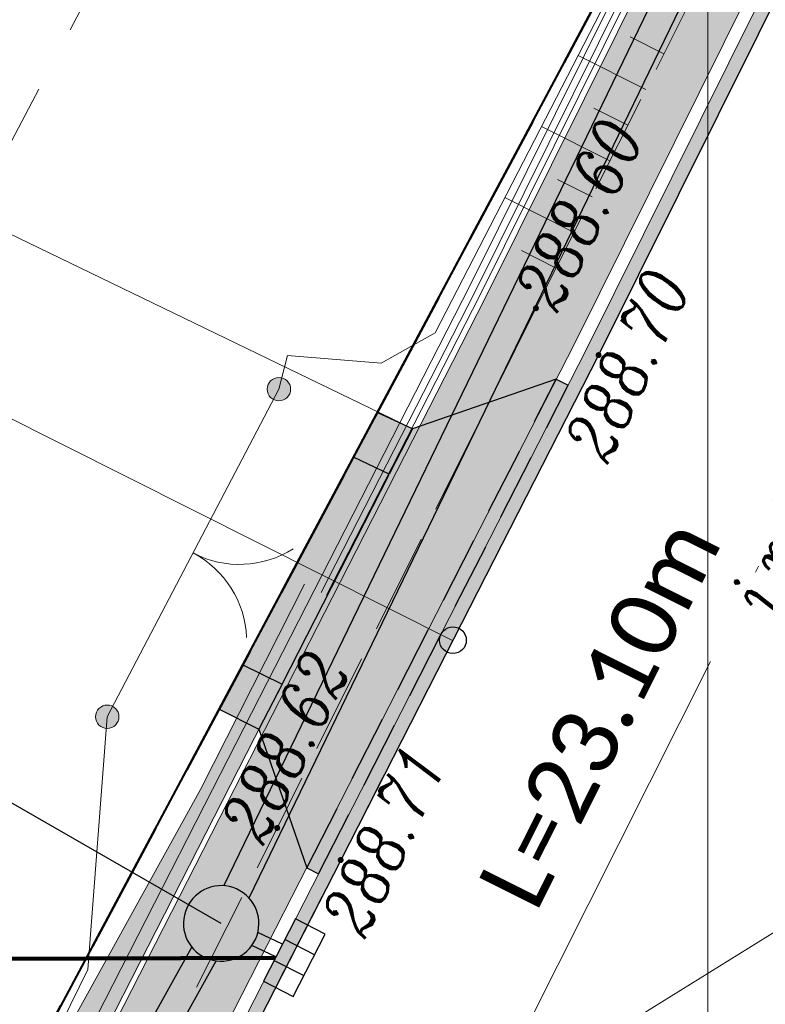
# Model space of a CAD drawing. Header units: metres. Extents: x -1 to 7476305, y 0 to 5497191.
# Tile 74 of 115: x 7475190 to 7475201, y 5496934 to 5496948. Entities that reach past the tile are written whole.
import ezdxf

# ---------------------------------------------------------------- set-up
doc = ezdxf.new("R2010")
doc.units = ezdxf.units.M
for name, pattern in [('420-500', [1.5, 1, -0.5]), ('ACAD_ISO04W100', [30, 24, -3, 0, -3]), ('EGBO02-500', [2.5, 1.5, -1]), ('Krawedz', [0.75, 0.5, -0.25]), ('KTJZ01-500', [2, 1.5, -0.5])]:
    doc.linetypes.add(name, pattern=pattern)
for name, color, linetype, lineweight, true_color in [('BUBZ01_1', 7, 'Continuous', 5, 0x0a0909), ('EGBD03', 7, 'Continuous', 5, 0x0a0909), ('EGBO02', 7, 'Continuous', 5, 0x0a0909), ('KTJZ01', 7, 'Continuous', 5, 0x0a0909), ('KTKR01', 7, 'Continuous', 5, 0x0a0909), ('KTOK05_01', 7, 'Continuous', 5, 0x0a0909), ('RTPW01', 7, 'Continuous', 5, 0x0a0909), ('RTPW02', 7, 'Continuous', 5, 0x0a0909), ('suepnn', 7, 'Continuous', 5, 0x0a0909), ('SZOPO_905', 7, 'Continuous', 5, 0x0a0909), ('Warstwa 1', 7, 'Continuous', 5, 0x0a0909)]:
    doc.layers.add(name, color=color, linetype=linetype, lineweight=lineweight, true_color=true_color)
for name, color, linetype in [('C-DROGI-KORYTARZE', 7, 'Continuous'), ('C-DROGI-PRZEKROJE', 7, 'Continuous'), ('C-DROGI-SYTUACJA', 7, 'Continuous'), ('C-DROGI-SYTUACJA-ETYKIETY', 7, 'Continuous'), ('C-SIECI-RURY', 150, 'Continuous'), ('C-SIECI-STRUKTURY', 150, 'Continuous'), ('C-SIECI-STRUKTURY-ETYKIETY', 154, 'Continuous'), ('D_ naprawakonstrukcji', 7, 'Continuous'), ('D_Granice pasa drogowego', 30, '420-500'), ('D_Grupa punktów', 7, 'Continuous'), ('D_Krawężnik zaniżony', 1, '420-500'), ('D_Linia charakterystyczna', 10, 'Continuous'), ('D_Pobocze zjazdu', 32, 'Continuous'), ('D_Zjazdy', 5, 'Continuous'), ('D_Zjazdy za chodnikiem kruszywo', 41, 'Continuous')]:
    doc.layers.add(name, color=color, linetype=linetype)
doc.layers.add('S-1_proj_obnizenia', color=7, linetype='Krawedz', lineweight=30)
doc.layers.add('S-1_proj_obrzeze', color=11, linetype='Continuous', lineweight=30)
doc.styles.add('! rom po 1.8mm', font='calibri.ttf', dxfattribs={"height": 0.9})
doc.styles.add('KAMIL', font='calibri.ttf', dxfattribs={"height": 0.75})
doc.styles.add('Style-ITALIC_1250', font='ITALIC_1250.shx')
doc.linetypes.add('KTOK05_01-500', pattern='A,3.75,[13,dgnlstyle-rozp_2015.shx,S=0.002778,R=0,X=0,Y=0],3.75', length=7.5)
doc.linetypes.add('OGRODZENIE1', pattern='A,6.35,-2.54,[133,ltypeshp.shx,S=2.54,R=0,X=-2.54,Y=0],-2.54,25.4', length=36.83)
doc.dimstyles.new('! 500', dxfattribs={"dimscale": 5, "dimtxt": 0.9, "dimasz": 0.18, "dimexe": 0.08, "dimexo": 0.04, "dimgap": 0.07, "dimtad": 1, "dimzin": 1, "dimtxsty": '! rom po 1.8mm', "dimcen": 0.09, "dimclrd": 256, "dimclre": 256, "dimclrt": 256, "dimazin": 1, "dimtfac": 1, "dimtix": 1, "dimtmove": 1, "dimatfit": 1, "dimfxl": 0.2, "dimlwd": -1, "dimlwe": -1, "dimarcsym": 0})

# ---------------------------------------------------------------- blocks, each defined once
blk = doc.blocks.new('A$C3d0535fb')
at = {"lineweight": 30}
h = blk.add_hatch(color=1, dxfattribs=at)
h.dxf.hatch_style = 1
h.paths.add_polyline_path([(7475195.888, 5496939.273), (7475197.733, 5496942.882), (7475195.579, 5496942.14), (7475195.231, 5496941.458), (7475193.627, 5496938.317), (7475193.282, 5496937.643), (7475193.996, 5496935.566)])
at = {"lineweight": 30, "true_color": 0xffffff, "transparency": 33554687}
h = blk.add_hatch(color=7, dxfattribs=at)
h.dxf.hatch_style = 1
h.paths.add_polyline_path([(7475195.888, 5496939.273), (7475193.996, 5496935.566), (7475194.174, 5496935.475), (7475196.067, 5496939.182), (7475197.911, 5496942.791), (7475197.733, 5496942.882)])
at = {"layer": 'D_Pobocze zjazdu', "lineweight": 30, "transparency": 33554687}
h = blk.add_hatch(color=256, dxfattribs=at)
h.dxf.hatch_style = 1
h.paths.add_polyline_path([(7475195.231, 5496941.458), (7475195.579, 5496942.14), (7475195.053, 5496942.381), (7475194.698, 5496941.715)])
h.paths.add_polyline_path([(7475192.684, 5496937.941), (7475193.283, 5496937.645), (7475193.627, 5496938.317), (7475193.039, 5496938.607)])
at = {"layer": 'D_Zjazdy za chodnikiem kruszywo', "lineweight": 30, "transparency": 33554687}
h = blk.add_hatch(color=256, dxfattribs=at)
h.dxf.hatch_style = 1
h.paths.add_polyline_path([(7475195.231, 5496941.458), (7475194.698, 5496941.715), (7475193.039, 5496938.607), (7475193.627, 5496938.317)])
at = {"color": 7, "lineweight": 30, "true_color": 0xffffff, "elevation": 288.826, "flags": 128}
for points in [[(7475197.733, 5496942.882), (7475197.911, 5496942.791)], [(7475193.996, 5496935.566), (7475194.174, 5496935.475)]]:
    blk.add_lwpolyline(points, dxfattribs=at)
at = {"layer": 'D_Krawężnik zaniżony', "lineweight": 30, "elevation": 578.396, "flags": 128}
for points in [[(7475193.996, 5496935.566), (7475195.888, 5496939.273), (7475197.733, 5496942.882)], [(7475194.174, 5496935.475), (7475196.067, 5496939.182), (7475197.911, 5496942.791)]]:
    blk.add_lwpolyline(points, dxfattribs=at)
at = {"layer": 'D_Pobocze zjazdu', "lineweight": 30, "flags": 128}
for points, elevation in [([(7475194.698, 5496941.715), (7475195.053, 5496942.381)], 288.826), ([(7475195.579, 5496942.14), (7475195.053, 5496942.381)], 288.826), ([(7475195.579, 5496942.14), (7475195.231, 5496941.457)], 288.688), ([(7475193.039, 5496938.607), (7475192.684, 5496937.941), (7475193.282, 5496937.642)], 288.826)]:
    blk.add_lwpolyline(points, dxfattribs=dict(at, elevation=elevation))
at = {"layer": 'D_Zjazdy', "color": 18, "lineweight": 30, "true_color": 0x000000, "flags": 128}
for points, elevation in [([(7475197.733, 5496942.882), (7475195.579, 5496942.14), (7475195.231, 5496941.458), (7475194.698, 5496941.715), (7475193.039, 5496938.607), (7475193.627, 5496938.317), (7475193.282, 5496937.643), (7475193.996, 5496935.566)], 288.826), ([(7475193.627, 5496938.317), (7475195.23, 5496941.456)], 577.68)]:
    blk.add_lwpolyline(points, dxfattribs=dict(at, elevation=elevation))
blk = doc.blocks.new('905')
at = {"layer": 'SZOPO_905', "color": 18, "linetype": 'Continuous', "lineweight": 13, "true_color": 0x0a0909}
for centre, start, end in [((-1.5, 0), 0, 60), ((1.5, 0), 120, 180)]:
    blk.add_arc(centre, 1.5, start, end, dxfattribs=at)
blk = doc.blocks.new('RTPW02')
at = {"layer": 'RTPW02', "linetype": 'Continuous', "lineweight": 13, "true_color": 0x0a0909}
h = blk.add_hatch(color=18, dxfattribs=at)
edge = h.paths.add_edge_path()
edge.add_arc((0, 0), 0.045, 0, 360)
blk = doc.blocks.new('MDCP_klauzula')
at = {"layer": 'KTOK05_01', "linetype": 'Continuous', "lineweight": 18}
h = blk.add_hatch(color=252, dxfattribs=at)
edge = h.paths.add_edge_path()
edge.add_arc((7475193.58, 5496942.731), 0.175, 0, 360)
h = blk.add_hatch(color=252, dxfattribs=at)
edge = h.paths.add_edge_path()
edge.add_arc((7475191.01, 5496937.828), 0.175, 0, 360)
at = {"layer": 'BUBZ01_1', "color": 252, "linetype": 'Continuous', "lineweight": 18}
for p, q in [((7475198.838, 5496948.004), (7475199.343, 5496947.749)), ((7475198.059, 5496947.726), (7475199.074, 5496947.215)), ((7475198.295, 5496946.938), (7475198.806, 5496946.681)), ((7475197.511, 5496946.663), (7475198.537, 5496946.147)), ((7475197.752, 5496945.872), (7475198.268, 5496945.613)), ((7475196.963, 5496945.6), (7475197.999, 5496945.078)), ((7475197.21, 5496944.806), (7475197.73, 5496944.544))]:
    blk.add_line(p, q, dxfattribs=at)
at = {"layer": 'EGBD03', "color": 96, "linetype": 'Continuous', "lineweight": 30, "flags": 128}
blk.add_lwpolyline([(7475200.594, 5496952.761), (7475180.812, 5496915.697), (7475155.698, 5496935.024)], dxfattribs=at)
at = {"layer": 'EGBO02', "color": 252, "linetype": 'EGBO02-500', "lineweight": 18, "flags": 128}
blk.add_lwpolyline([(7475297.538, 5497103.825), (7475279.855, 5497088.323), (7475266.998, 5497076.027), (7475254.649, 5497064.001), (7475244.334, 5497052.497), (7475235.016, 5497036.119), (7475229.48, 5497025.04), (7475224.511, 5497014.388), (7475213.924, 5496993.12), (7475205.301, 5496976.039), (7475191.153, 5496949.431), (7475170.683, 5496910.712), (7475164.472, 5496899.278), (7475155.778, 5496887.844), (7475138.024, 5496865.445)], dxfattribs=at)
at = {"layer": 'KTJZ01', "color": 252, "linetype": 'KTJZ01-500', "lineweight": 18, "flags": 128}
for points in [[(7474940.948, 5496678.227), (7474942.744, 5496679.768), (7474947.468, 5496684.472), (7474951.738, 5496688.783), (7474958.027, 5496695.193), (7474962.097, 5496699.235), (7474965.673, 5496702.794), (7474969.754, 5496707.034), (7474981.843, 5496719.552), (7474986.871, 5496724.456), (7474990.284, 5496728.016), (7474993.046, 5496730.57), (7474995.803, 5496733.399), (7474999.755, 5496737.308), (7475005.043, 5496742.399), (7475009.082, 5496746.263), (7475016.386, 5496752.922), (7475018.661, 5496754.834), (7475020.089, 5496756.127), (7475022.831, 5496758.571), (7475025.815, 5496761.182), (7475031.927, 5496766.616), (7475037.923, 5496771.877), (7475045.276, 5496778.075), (7475048.776, 5496780.871), (7475053.275, 5496784.409), (7475057.865, 5496787.982), (7475065.68, 5496793.821), (7475071.675, 5496798.251), (7475080.197, 5496804.617), (7475085.951, 5496808.863), (7475092.068, 5496813.415), (7475094.463, 5496815.318), (7475099.029, 5496818.877), (7475104.515, 5496823.229), (7475105.014, 5496823.868), (7475110.261, 5496828.106), (7475116.671, 5496833.487), (7475121.299, 5496837.758), (7475127.388, 5496843.57), (7475133.626, 5496849.85), (7475138.23, 5496854.845), (7475143.855, 5496861.074), (7475148.205, 5496866.026), (7475154.747, 5496873.863), (7475160.368, 5496880.935), (7475164.02, 5496885.897), (7475167.465, 5496890.774), (7475169.395, 5496893.556), (7475177.645, 5496905.781), (7475183.716, 5496915.79), (7475187.356, 5496922.37), (7475191.312, 5496929.431), (7475194.505, 5496935.684), (7475198.366, 5496943.242), (7475201.584, 5496949.716), (7475204.91, 5496956.567), (7475209.898, 5496967.043), (7475214.268, 5496976.102), (7475219.085, 5496986.161), (7475221.068, 5496990.37), (7475223.563, 5496995.716), (7475227.167, 5497003.081), (7475229.52, 5497008.043), (7475233.202, 5497015.17), (7475236.644, 5497022.005), (7475242.538, 5497033.041), (7475245.538, 5497037.898), (7475247.914, 5497042.007), (7475248.707, 5497043.191), (7475252.159, 5497048.588), (7475253.518, 5497050.557), (7475256.496, 5497054.779), (7475262.407, 5497062.145), (7475264.477, 5497064.71), (7475272.511, 5497072.714), (7475276.959, 5497077.087), (7475283.019, 5497082.422), (7475288.616, 5497087.275), (7475294.096, 5497092.097)], [(7475197.428, 5496943.943), (7475200.788, 5496950.621)], [(7475182.973, 5496916.117), (7475186.694, 5496923.016), (7475190.501, 5496930.142), (7475193.555, 5496936.163), (7475197.428, 5496943.943)]]:
    blk.add_lwpolyline(points, dxfattribs=at)
at = {"layer": 'KTOK05_01', "color": 252, "linetype": 'Continuous', "lineweight": 18}
blk.add_line((7475191.01, 5496937.828), (7475193.58, 5496942.731), dxfattribs=at)
at = {"layer": 'KTOK05_01', "color": 252, "linetype": 'KTOK05_01-500', "lineweight": 18, "flags": 128}
for points in [[(7475199.797, 5496951.098), (7475195.918, 5496943.573), (7475195.113, 5496943.123), (7475193.711, 5496943.238), (7475193.58, 5496942.731)], [(7475191.01, 5496937.828), (7475190.718, 5496934.046), (7475189.288, 5496931.138), (7475185.455, 5496923.684), (7475181.826, 5496917.657), (7475179.231, 5496916.438), (7475172.396, 5496907.422)]]:
    blk.add_lwpolyline(points, dxfattribs=at)
at = {"layer": 'KTOK05_01', "color": 252, "linetype": 'Continuous', "lineweight": 18}
for centre in [(7475193.58, 5496942.731), (7475191.01, 5496937.828)]:
    blk.add_circle(centre, 0.175, dxfattribs=at)
at = {"layer": 'suepnn', "color": 1, "linetype": 'Continuous', "lineweight": 13, "true_color": 0xfa0000}
blk.add_line((7475214.092, 5496942.731), (7475175.258, 5496918.637), dxfattribs=at)
at = {"layer": 'Warstwa 1', "color": 252, "linetype": 'Continuous', "lineweight": 18, "flags": 128}
blk.add_lwpolyline([(7475334.3, 5497000), (7475334.3, 5497000), (7475200, 5497000), (7475200, 5496846.668)], dxfattribs=at)
at = {"layer": 'RTPW02', "color": 252, "linetype": 'Continuous', "lineweight": 18}
for p in [(7475197.428, 5496943.943), (7475198.366, 5496943.242), (7475193.555, 5496936.163), (7475194.505, 5496935.684)]:
    blk.add_blockref('RTPW02', p, dxfattribs=at)
at = {"layer": 'SZOPO_905', "color": 252, "linetype": 'Continuous', "lineweight": 18, "rotation": 242.3378705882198}
blk.add_blockref('905', (7475192.295, 5496940.28), dxfattribs=at)
at = {"layer": 'KTKR01', "color": 252, "linetype": 'Continuous', "lineweight": 18, "style": 'Style-ITALIC_1250', "width": 0.8}
blk.add_text('j.mb.', height=0.75, rotation=63.6679, dxfattribs=at).set_placement((7475200.96, 5496939.297))
at = {"layer": 'RTPW02', "color": 252, "linetype": 'Continuous', "lineweight": 18, "style": 'Style-ITALIC_1250', "width": 0.8}
for s, rotation, p in [('288.60', 63.5352, (7475197.745, 5496943.855)), ('288.70', 64.7733, (7475198.501, 5496941.59)), ('288.62', 63.5352, (7475193.342, 5496935.884)), ('288.71', 64.7733, (7475194.864, 5496934.485))]:
    blk.add_text(s, height=0.75, rotation=rotation, dxfattribs=at).set_placement(p)
blk = doc.blocks.new('*D181')
at = {"layer": 'Defpoints', "color": 0, "lineweight": 30, "transparency": 16777216}
for p in [(7475220.296, 5496993.255, 288.171), (7475178.57, 5496950.364), (7475195.579, 5496942.14, 288.826)]:
    blk.add_point(p, dxfattribs=at)
at = {"layer": 'RTPW01', "transparency": 16777216}
for p, q in [((7475203.279, 5497001.464), (7475178.578, 5496950.381)), ((7475220.292, 5496993.257), (7475203.279, 5497001.483)), ((7475195.576, 5496942.141), (7475178.563, 5496950.368))]:
    blk.add_line(p, q, dxfattribs=at)
at = {"layer": 'RTPW01', "lineweight": 30, "transparency": 16777216}
for points in [[(7475203.276, 5497001.465), (7475203.281, 5497001.462), (7475203.287, 5497001.48)], [(7475178.575, 5496950.382), (7475178.581, 5496950.379), (7475178.57, 5496950.364)]]:
    blk.add_solid(points, dxfattribs=at)
at = {"layer": 'RTPW01', "lineweight": 30, "transparency": 16777216, "insert": (7475189.718, 5496976.507), "char_height": 0.9, "attachment_point": 5, "rotation": 64.1943, "style": '! rom po 1.8mm'}
blk.add_mtext('proj. umocnienie palisadami betonowymi 14x28x120\\P57,0 m', dxfattribs=at)
blk = doc.blocks.new('okrag')
at = {"color": 0}
blk.add_circle((0, 0), 0.5, dxfattribs=at)
blk = doc.blocks.new('*U224', base_point=(7475196.186, 5496938.974))
at = {"lineweight": -2, "xscale": 0.4, "yscale": 0.4, "zscale": 0.4}
blk.add_blockref('okrag', (7475196.186, 5496938.974), dxfattribs=at)
blk = doc.blocks.new('kratka')
at = {"color": 0}
for p, q in [((-0.35, 0.5), (-0.35, -0.5)), ((0.35, -0.5), (0.35, 0.5))]:
    blk.add_line(p, q, dxfattribs=at)
blk.add_lwpolyline([(-1.05, -0.5), (1.05, -0.5), (1.05, 0.5), (-1.05, 0.5)], close=True, dxfattribs=at)

msp = doc.modelspace()

# ---------------------------------------------------------------- linework, layer by layer
at = {"layer": 'D_ naprawakonstrukcji', "color": 18, "lineweight": 30, "true_color": 0x000000, "flags": 128}
msp.add_lwpolyline([(7475207.108, 5496966.534), (7475200.594, 5496952.761), (7475195.041, 5496942.357), (7475186.706, 5496926.741), (7475181.863, 5496917.665), (7475180.812, 5496915.697), (7475174.258, 5496906.159), (7475161.354, 5496887.311), (7475156.287, 5496881.059), (7475137.148, 5496857.357), (7475129.378, 5496848.794), (7475126.377, 5496845.473), (7475122.357, 5496841.906), (7475113.346, 5496833.897), (7475108.201, 5496829.327), (7475103.572, 5496825.562), (7475101.251, 5496823.675), (7475097.151, 5496820.343), (7475092.412, 5496817.061), (7475083.189, 5496810.712)], dxfattribs=at)
at = {"layer": 'D_Granice pasa drogowego', "lineweight": 50, "ltscale": 2, "flags": 128}
msp.add_lwpolyline([(7474871.194, 5496602.021), (7474875.844, 5496605.985), (7474886.51, 5496614.328), (7474893.187, 5496619.551), (7474906.364, 5496629.859), (7474908.002, 5496630.38), (7474914.804, 5496638.74), (7474928.905, 5496651.777), (7474946.406, 5496669.552), (7474957.321, 5496680.639), (7474994.148, 5496718.045), (7475014.642, 5496738.841), (7475028.014, 5496750.844), (7475033.755, 5496755.998), (7475037.841, 5496759.479), (7475046.672, 5496767.002), (7475050.423, 5496770.198), (7475056.626, 5496775.2), (7475065.197, 5496781.478), (7475069.506, 5496784.668), (7475083.953, 5496795.64), (7475091.313, 5496801.229), (7475097.69, 5496806.073), (7475103.398, 5496810.407), (7475110.576, 5496816.081), (7475114.68, 5496819.326), (7475120.064, 5496824.042), (7475130.991, 5496833.37), (7475144.36, 5496846.35), (7475159.914, 5496864.742), (7475165.321, 5496871.433), (7475168.549, 5496875.377), (7475175.09, 5496884.328), (7475189.457, 5496903.989), (7475193.179, 5496911.075), (7475198.108, 5496920.456), (7475202.904, 5496929.586), (7475209.984, 5496944.676), (7475224.229, 5496974.661), (7475228.871, 5496985.456), (7475234.774, 5496999.181), (7475235.211, 5497000), (7475244.883, 5497018.143), (7475247.158, 5497021.622), (7475253.509, 5497032.362), (7475263.655, 5497046.357), (7475275.03, 5497059.7), (7475278.404, 5497063.267), (7475280.249, 5497065.127), (7475283.737, 5497068.192), (7475289.77, 5497074.68), (7475292.049, 5497076.649), (7475298.288, 5497082.039), (7475318.081, 5497097.784), (7475318.6, 5497101.12), (7475308.342, 5497109.277), (7475299.764, 5497105.915), (7475300.031, 5497102.685), (7475290.434, 5497094.878), (7475285.765, 5497091.08), (7475277.631, 5497083.259), (7475263.588, 5497069.572), (7475259.571, 5497065.54), (7475255.16, 5497060.7), (7475248.447, 5497051.193), (7475241.071, 5497040.575), (7475236.851, 5497034.5), (7475232.87, 5497026.192), (7475228.603, 5497017.286), (7475222.129, 5497003.773), (7475221.6, 5497002.67), (7475223.058, 5497002.07), (7475222.491, 5496999.056), (7475222.104, 5496998.239), (7475217.488, 5496988.479), (7475214.662, 5496982.503), (7475211.997, 5496976.871), (7475210.402, 5496973.497), (7475207.108, 5496966.534), (7475200.594, 5496952.761), (7475195.041, 5496942.357), (7475186.706, 5496926.741), (7475181.863, 5496917.665), (7475180.812, 5496915.697), (7475174.258, 5496906.159), (7475161.354, 5496887.311), (7475156.287, 5496881.059), (7475137.148, 5496857.357), (7475129.378, 5496848.794), (7475126.377, 5496845.473), (7475122.357, 5496841.906), (7475113.346, 5496833.897), (7475108.201, 5496829.327), (7475103.572, 5496825.562), (7475101.251, 5496823.675), (7475097.151, 5496820.343), (7475092.412, 5496817.061), (7475083.189, 5496810.712), (7475063.35, 5496796.429), (7475055.25, 5496790.597), (7475035.25, 5496773.04), (7475032.26, 5496770.67), (7475010.572, 5496750.962), (7475002.025, 5496743.149), (7474993.311, 5496735.182), (7474991.33, 5496733.29), (7474987.11, 5496729.262), (7474981.728, 5496724.125), (7474978.688, 5496721.224), (7474975.041, 5496717.744), (7474967.615, 5496710.352), (7474955.357, 5496698.026), (7474948.808, 5496691.442), (7474943.173, 5496685.776), (7474941.426, 5496684.019), (7474940.056, 5496682.642), (7474939.655, 5496682.287), (7474931.483, 5496675.053), (7474923.147, 5496667.674), (7474919.881, 5496664.783), (7474908.976, 5496655.13), (7474905.9, 5496652.407), (7474901.86, 5496653.48)], dxfattribs=at)

# ---------------------------------------------------------------- block references
msp.add_blockref('A$C3d0535fb', (0, 0))

# ---------------------------------------------------------------- dimensions: what is measured, and where the dimension line sits
at = {"layer": 'RTPW01', "color": 18, "lineweight": 30, "true_color": 0x000000}
dim = msp.add_aligned_dim(p1=(7475220.296, 5496993.255, 288.171), p2=(7475195.579, 5496942.14, 288.826), distance=-18.893, text='proj. umocnienie palisadami betonowymi 14x28x120\\P57,0 m', dimstyle='! 500', override={"dimscale": 0.1}, dxfattribs=at)
dim.commit()
dim.dimension.update_dxf_attribs({"geometry": '*D181', "text_midpoint": (7475189.718, 5496976.507)})

# ---------------------------------------------------------------- next in the draw order: block references
msp.add_blockref('MDCP_klauzula', (0, 0), dxfattribs=at)

# ---------------------------------------------------------------- next in the draw order: hatches: boundary and pattern name
at = {"layer": 'C-DROGI-KORYTARZE', "linetype": 'Continuous', "lineweight": -3, "true_color": 0xfeeab9}
for points in [[(7475220.294, 5496989.667), (7475220.254, 5496989.581), (7475218.725, 5496986.335), (7475213.908, 5496976.276), (7475213.211, 5496974.832), (7475209.538, 5496967.217), (7475204.55, 5496956.741), (7475202.391, 5496952.295), (7475201.224, 5496949.89), (7475200.992, 5496949.424), (7475198.009, 5496943.422), (7475195.716, 5496938.934), (7475194.376, 5496939.607), (7475196.668, 5496944.095), (7475199.641, 5496950.076), (7475199.873, 5496950.541), (7475201.04, 5496952.946), (7475203.199, 5496957.392), (7475208.187, 5496967.868), (7475211.86, 5496975.483), (7475212.557, 5496976.927), (7475217.374, 5496986.986), (7475218.903, 5496990.233), (7475218.943, 5496990.318), (7475220.294, 5496989.667)], [(7475195.716, 5496938.934), (7475194.148, 5496935.864), (7475191.168, 5496930.028), (7475190.955, 5496929.611), (7475190.553, 5496928.893), (7475188.968, 5496926.065), (7475188.723, 5496925.629), (7475187.008, 5496922.567), (7475186.404, 5496921.476), (7475184.011, 5496917.149), (7475183.372, 5496915.994), (7475181.492, 5496912.895), (7475178.928, 5496908.667), (7475177.308, 5496905.996), (7475176.288, 5496904.486), (7475173.522, 5496900.387), (7475170.756, 5496896.288), (7475169.067, 5496893.785), (7475167.97, 5496892.204), (7475167.139, 5496891.006), (7475165.127, 5496888.157), (7475163.698, 5496886.134), (7475162.234, 5496884.146), (7475160.05, 5496881.178), (7475159.265, 5496880.19), (7475158.235, 5496878.894), (7475156.187, 5496876.318), (7475154.435, 5496874.114), (7475153.07, 5496872.478), (7475149.901, 5496868.682), (7475147.901, 5496866.286), (7475146.697, 5496864.915), (7475143.556, 5496861.339), (7475143.433, 5496861.2), (7475140.117, 5496857.532), (7475137.937, 5496855.117), (7475136.79, 5496853.873), (7475136.627, 5496853.696), (7475135.534, 5496854.723), (7475135.696, 5496854.899), (7475136.838, 5496856.138), (7475139.009, 5496858.543), (7475142.311, 5496862.195), (7475142.433, 5496862.334), (7475145.561, 5496865.895), (7475146.76, 5496867.259), (7475148.752, 5496869.646), (7475151.907, 5496873.426), (7475153.267, 5496875.055), (7475155.011, 5496877.249), (7475157.05, 5496879.814), (7475158.076, 5496881.105), (7475158.858, 5496882.089), (7475161.033, 5496885.044), (7475162.491, 5496887.024), (7475163.914, 5496889.039), (7475165.917, 5496891.876), (7475166.744, 5496893.068), (7475167.837, 5496894.643), (7475169.519, 5496897.136), (7475172.273, 5496901.217), (7475175.028, 5496905.298), (7475176.043, 5496906.803), (7475177.656, 5496909.462), (7475180.209, 5496913.672), (7475182.081, 5496916.758), (7475182.718, 5496917.909), (7475185.101, 5496922.218), (7475185.701, 5496923.304), (7475187.41, 5496926.353), (7475187.654, 5496926.789), (7475189.212, 5496929.566), (7475189.614, 5496930.284), (7475189.827, 5496930.701), (7475192.807, 5496936.537), (7475194.376, 5496939.607), (7475195.716, 5496938.934)]]:
    msp.add_hatch(color=254, dxfattribs=at).paths.add_polyline_path(points, flags=0)
at = {"layer": 'C-DROGI-PRZEKROJE', "linetype": 'Continuous', "lineweight": -3}
for points in [[(7475220.655, 5496989.493), (7475220.614, 5496989.407), (7475219.085, 5496986.161), (7475214.268, 5496976.102), (7475213.571, 5496974.658), (7475209.898, 5496967.043), (7475204.91, 5496956.567), (7475202.751, 5496952.121), (7475201.584, 5496949.716), (7475201.353, 5496949.25), (7475198.366, 5496943.242), (7475196.073, 5496938.754), (7475195.894, 5496938.844), (7475198.187, 5496943.332), (7475201.172, 5496949.337), (7475201.403, 5496949.803), (7475202.571, 5496952.208), (7475204.729, 5496956.654), (7475209.717, 5496967.13), (7475213.391, 5496974.745), (7475214.087, 5496976.189), (7475218.904, 5496986.248), (7475220.434, 5496989.494), (7475220.474, 5496989.58), (7475220.655, 5496989.493)], [(7475196.073, 5496938.754), (7475194.505, 5496935.684), (7475191.525, 5496929.848), (7475191.312, 5496929.431), (7475190.91, 5496928.713), (7475189.318, 5496925.872), (7475189.074, 5496925.436), (7475187.356, 5496922.37), (7475186.752, 5496921.278), (7475184.356, 5496916.947), (7475183.716, 5496915.79), (7475181.834, 5496912.688), (7475179.267, 5496908.455), (7475177.645, 5496905.781), (7475176.624, 5496904.269), (7475173.855, 5496900.165), (7475171.086, 5496896.062), (7475169.395, 5496893.556), (7475168.297, 5496891.973), (7475167.465, 5496890.774), (7475165.451, 5496887.922), (7475164.02, 5496885.897), (7475162.555, 5496883.906), (7475160.368, 5496880.935), (7475159.582, 5496879.946), (7475158.551, 5496878.648), (7475156.501, 5496876.07), (7475154.747, 5496873.863), (7475153.38, 5496872.226), (7475150.207, 5496868.425), (7475148.205, 5496866.026), (7475147, 5496864.654), (7475143.855, 5496861.074), (7475143.733, 5496860.935), (7475140.413, 5496857.262), (7475138.23, 5496854.845), (7475137.082, 5496853.6), (7475136.919, 5496853.422), (7475136.773, 5496853.559), (7475136.936, 5496853.737), (7475138.083, 5496854.981), (7475140.265, 5496857.397), (7475143.583, 5496861.068), (7475143.705, 5496861.207), (7475146.848, 5496864.785), (7475148.053, 5496866.156), (7475150.054, 5496868.554), (7475153.225, 5496872.352), (7475154.591, 5496873.989), (7475156.344, 5496876.194), (7475158.392, 5496878.771), (7475159.423, 5496880.068), (7475160.209, 5496881.057), (7475162.394, 5496884.026), (7475163.859, 5496886.016), (7475165.289, 5496888.04), (7475167.302, 5496890.89), (7475168.133, 5496892.089), (7475169.231, 5496893.671), (7475170.921, 5496896.176), (7475173.688, 5496900.276), (7475176.456, 5496904.377), (7475177.476, 5496905.889), (7475179.097, 5496908.561), (7475181.663, 5496912.791), (7475183.544, 5496915.892), (7475184.183, 5496917.048), (7475186.578, 5496921.377), (7475187.181, 5496922.468), (7475188.898, 5496925.533), (7475189.143, 5496925.969), (7475190.731, 5496928.803), (7475191.133, 5496929.521), (7475191.346, 5496929.938), (7475194.326, 5496935.774), (7475195.894, 5496938.844), (7475196.073, 5496938.754)]]:
    msp.add_hatch(color=5, dxfattribs=at).paths.add_polyline_path(points, flags=0)
at = {"layer": 'C-DROGI-PRZEKROJE', "linetype": 'Continuous', "lineweight": 15}
h = msp.add_hatch(dxfattribs=at)
h.set_pattern_fill('AR-HBONE', color=12, scale=0.002, style=0)
h.set_pattern_definition([(45, (7475194.313, 5496939.6384), (0, 0.2873682), [0.6096, -0.2032]), (135, (7475194.45667, 5496939.7821), (3e-17, 0.2873682), [0.6096, -0.2032])])
h.paths.add_polyline_path([(7475194.313, 5496939.638), (7475192.745, 5496936.568), (7475189.765, 5496930.732), (7475189.552, 5496930.315), (7475189.15, 5496929.598), (7475187.593, 5496926.823), (7475187.349, 5496926.387), (7475185.64, 5496923.338), (7475185.04, 5496922.252), (7475182.657, 5496917.945), (7475182.021, 5496916.794), (7475180.15, 5496913.709), (7475177.597, 5496909.5), (7475175.984, 5496906.84), (7475174.969, 5496905.336), (7475172.215, 5496901.256), (7475169.461, 5496897.176), (7475167.779, 5496894.683), (7475166.687, 5496893.109), (7475165.86, 5496891.916), (7475163.857, 5496889.08), (7475162.434, 5496887.066), (7475160.977, 5496885.086), (7475158.803, 5496882.131), (7475158.021, 5496881.148), (7475156.995, 5496879.857), (7475154.957, 5496877.293), (7475153.213, 5496875.098), (7475151.853, 5496873.47), (7475148.698, 5496869.691), (7475146.707, 5496867.305), (7475145.508, 5496865.941), (7475142.38, 5496862.38), (7475142.259, 5496862.242), (7475138.957, 5496858.59), (7475136.787, 5496856.186), (7475135.645, 5496854.947), (7475135.483, 5496854.771), (7475135.177, 5496855.057), (7475135.34, 5496855.233), (7475136.489, 5496856.462), (7475138.748, 5496858.78), (7475141.995, 5496862.475), (7475142.11, 5496862.62), (7475145.166, 5496866.235), (7475146.265, 5496867.682), (7475148.344, 5496869.987), (7475151.526, 5496873.737), (7475152.936, 5496875.321), (7475154.728, 5496877.474), (7475156.764, 5496880.037), (7475157.804, 5496881.315), (7475158.575, 5496882.305), (7475160.788, 5496885.227), (7475162.034, 5496887.361), (7475163.525, 5496889.321), (7475165.602, 5496892.099), (7475166.377, 5496893.327), (7475167.543, 5496894.847), (7475169.196, 5496897.357), (7475171.96, 5496901.425), (7475174.71, 5496905.503), (7475175.737, 5496906.997), (7475177.265, 5496909.707), (7475179.731, 5496913.963), (7475181.956, 5496916.833), (7475182.491, 5496918.042), (7475184.705, 5496922.443), (7475185.266, 5496923.549), (7475187.012, 5496926.572), (7475187.246, 5496927.014), (7475188.704, 5496929.821), (7475189.053, 5496930.566), (7475189.227, 5496931.003), (7475192.405, 5496936.739), (7475193.964, 5496939.814), (7475194.313, 5496939.638)], flags=0)

# ---------------------------------------------------------------- next in the draw order: linework, layer by layer
at = {"layer": 'C-DROGI-KORYTARZE', "color": 202, "linetype": 'OGRODZENIE1', "lineweight": 15, "ltscale": 0.1}
msp.add_polyline3d([(7475218.872, 5496990.353, 289.812), (7475218.82, 5496990.273, 289.796), (7475217.291, 5496987.026, 289.811), (7475212.474, 5496976.967, 289.826), (7475211.777, 5496975.523, 289.699), (7475208.104, 5496967.908, 289.845), (7475203.116, 5496957.432, 289.891), (7475200.957, 5496952.986, 289.857), (7475199.79, 5496950.581, 289.889), (7475199.558, 5496950.116, 289.856), (7475196.586, 5496944.136, 289.959), (7475194.293, 5496939.648, 289.929)], dxfattribs=at)
at = {"layer": 'C-DROGI-PRZEKROJE', "color": 30, "linetype": 'Continuous', "lineweight": 15}
for points in [[(7475218.78, 5496990.397, 288.702), (7475218.741, 5496990.311, 288.686), (7475217.212, 5496987.065, 288.701), (7475212.395, 5496977.006, 288.716), (7475211.698, 5496975.562, 288.589), (7475208.025, 5496967.947, 288.735), (7475203.037, 5496957.471, 288.781), (7475200.878, 5496953.024, 288.747), (7475199.711, 5496950.62, 288.779), (7475199.479, 5496950.154, 288.746), (7475196.507, 5496944.176, 288.849), (7475194.215, 5496939.688, 288.819)], [(7475218.942, 5496990.319, 288.702), (7475218.903, 5496990.233, 288.686), (7475217.374, 5496986.986, 288.701), (7475212.557, 5496976.927, 288.716), (7475211.86, 5496975.483, 288.589), (7475208.187, 5496967.868, 288.735), (7475203.199, 5496957.392, 288.781), (7475201.04, 5496952.946, 288.747), (7475199.873, 5496950.541, 288.779), (7475199.641, 5496950.076, 288.746), (7475196.668, 5496944.095, 288.849), (7475194.376, 5496939.607, 288.819)]]:
    msp.add_polyline3d(points, dxfattribs=at)
at = {"layer": 'C-DROGI-PRZEKROJE', "color": 10, "linetype": 'Continuous', "lineweight": 15, "ltscale": 0.3}
for points in [[(7475218.942, 5496990.319, 288.702), (7475218.903, 5496990.233, 288.686), (7475217.374, 5496986.986, 288.701), (7475212.557, 5496976.927, 288.716), (7475211.86, 5496975.483, 288.589), (7475208.187, 5496967.868, 288.735), (7475203.199, 5496957.392, 288.781), (7475201.04, 5496952.946, 288.747), (7475199.873, 5496950.541, 288.779), (7475199.641, 5496950.076, 288.746), (7475196.668, 5496944.095, 288.849), (7475194.376, 5496939.607, 288.819)], [(7475220.282, 5496989.672, 288.673), (7475220.254, 5496989.581, 288.656), (7475218.725, 5496986.335, 288.671), (7475213.908, 5496976.276, 288.686), (7475213.211, 5496974.832, 288.559), (7475209.538, 5496967.217, 288.705), (7475204.55, 5496956.741, 288.751), (7475202.391, 5496952.295, 288.717), (7475201.224, 5496949.89, 288.749), (7475200.992, 5496949.424, 288.716), (7475198.009, 5496943.422, 288.819), (7475195.716, 5496938.934, 288.789)], [(7475220.475, 5496989.58, 288.516), (7475220.434, 5496989.494, 288.516), (7475218.905, 5496986.248, 288.531), (7475214.088, 5496976.189, 288.546), (7475213.391, 5496974.745, 288.419), (7475209.718, 5496967.13, 288.565), (7475204.73, 5496956.654, 288.611), (7475202.571, 5496952.208, 288.577), (7475201.404, 5496949.803, 288.609), (7475201.172, 5496949.337, 288.576), (7475198.187, 5496943.332, 288.679), (7475195.895, 5496938.844, 288.649)], [(7475220.462, 5496989.586, 288.533), (7475220.614, 5496989.407, 288.536), (7475219.085, 5496986.161, 288.551), (7475214.268, 5496976.102, 288.566), (7475213.571, 5496974.658, 288.439), (7475209.898, 5496967.043, 288.585), (7475204.91, 5496956.567, 288.631), (7475202.751, 5496952.121, 288.597), (7475201.584, 5496949.716, 288.629), (7475201.353, 5496949.25, 288.596), (7475198.366, 5496943.242, 288.699), (7475196.073, 5496938.754, 288.669)], [(7475202.972, 5496957.581, 288.751), (7475200.817, 5496953.141, 288.717), (7475199.653, 5496950.744, 288.749), (7475199.425, 5496950.286, 288.716), (7475196.445, 5496944.289, 288.819), (7475192.588, 5496936.74, 288.825), (7475189.608, 5496930.904, 288.853), (7475189.411, 5496930.518, 288.868), (7475189.026, 5496929.83, 288.83), (7475187.437, 5496926.996, 288.793), (7475187.193, 5496926.56, 288.791), (7475185.474, 5496923.491, 288.891), (7475184.868, 5496922.396, 288.865), (7475182.473, 5496918.067, 288.858), (7475181.851, 5496916.942, 288.854), (7475179.989, 5496913.872, 288.836), (7475177.423, 5496909.642, 288.858), (7475175.825, 5496907.007, 288.897), (7475174.829, 5496905.531, 288.881), (7475172.061, 5496901.43, 288.84), (7475169.294, 5496897.33, 288.863)], [(7475193.964, 5496939.814, 288.439), (7475192.405, 5496936.739, 288.485), (7475189.227, 5496931.003, 288.291), (7475189.053, 5496930.566, 288.35), (7475188.704, 5496929.821, 288.372), (7475187.246, 5496927.014, 288.437), (7475187.012, 5496926.572, 288.447), (7475185.266, 5496923.549, 288.501), (7475184.705, 5496922.443, 288.519), (7475182.491, 5496918.042, 288.705), (7475181.956, 5496916.833, 288.818), (7475179.731, 5496913.963, 288.386), (7475177.265, 5496909.707, 288.506), (7475175.737, 5496906.997, 288.644), (7475174.71, 5496905.503, 288.613), (7475171.96, 5496901.425, 288.575), (7475169.196, 5496897.357, 288.581)], [(7475194.376, 5496939.607, 288.819), (7475192.807, 5496936.537, 288.855), (7475189.827, 5496930.701, 288.883), (7475189.614, 5496930.284, 288.898), (7475189.212, 5496929.566, 288.86), (7475187.654, 5496926.789, 288.823), (7475187.41, 5496926.353, 288.821), (7475185.701, 5496923.304, 288.921), (7475185.101, 5496922.218, 288.895), (7475182.718, 5496917.909, 288.888), (7475182.081, 5496916.758, 288.884), (7475180.209, 5496913.672, 288.866), (7475177.656, 5496909.462, 288.888), (7475176.043, 5496906.803, 288.927), (7475175.028, 5496905.298, 288.911), (7475172.273, 5496901.217, 288.87), (7475169.519, 5496897.136, 288.893)], [(7475195.716, 5496938.934, 288.789), (7475194.148, 5496935.864, 288.825), (7475191.168, 5496930.028, 288.853), (7475190.955, 5496929.611, 288.868), (7475190.553, 5496928.893, 288.83), (7475188.968, 5496926.065, 288.793), (7475188.723, 5496925.629, 288.791), (7475187.008, 5496922.567, 288.891), (7475186.404, 5496921.476, 288.865), (7475184.011, 5496917.149, 288.858), (7475183.372, 5496915.994, 288.854), (7475181.492, 5496912.895, 288.836), (7475178.928, 5496908.667, 288.858), (7475177.308, 5496905.996, 288.897), (7475176.288, 5496904.486, 288.881), (7475173.522, 5496900.387, 288.84), (7475170.756, 5496896.288, 288.863)], [(7475195.895, 5496938.844, 288.649), (7475194.326, 5496935.774, 288.685), (7475191.346, 5496929.938, 288.713), (7475191.133, 5496929.521, 288.728), (7475190.731, 5496928.803, 288.69), (7475189.143, 5496925.969, 288.653), (7475188.899, 5496925.533, 288.651), (7475187.182, 5496922.468, 288.751), (7475186.578, 5496921.377, 288.725), (7475184.183, 5496917.048, 288.718), (7475183.544, 5496915.892, 288.714), (7475181.663, 5496912.791, 288.696), (7475179.097, 5496908.561, 288.718), (7475177.476, 5496905.889, 288.757), (7475176.456, 5496904.377, 288.741), (7475173.689, 5496900.276, 288.7), (7475170.921, 5496896.175, 288.723)], [(7475196.073, 5496938.754, 288.669), (7475194.505, 5496935.684, 288.705), (7475191.525, 5496929.848, 288.733), (7475191.312, 5496929.431, 288.748), (7475190.91, 5496928.713, 288.71), (7475189.318, 5496925.872, 288.673), (7475189.074, 5496925.436, 288.671), (7475187.356, 5496922.37, 288.771), (7475186.752, 5496921.278, 288.745), (7475184.356, 5496916.947, 288.738), (7475183.716, 5496915.79, 288.734), (7475181.834, 5496912.688, 288.716), (7475179.267, 5496908.455, 288.738), (7475177.645, 5496905.781, 288.777), (7475176.624, 5496904.269, 288.761), (7475173.855, 5496900.165, 288.72), (7475171.086, 5496896.062, 288.743)]]:
    msp.add_polyline3d(points, dxfattribs=at)
at = {"layer": 'C-DROGI-PRZEKROJE', "color": 1, "linetype": 'Continuous', "lineweight": 15}
for points in [[(7475220.294, 5496989.667, 288.656), (7475220.254, 5496989.581, 288.656), (7475218.725, 5496986.335, 288.671), (7475213.908, 5496976.276, 288.686), (7475213.211, 5496974.832, 288.559), (7475209.538, 5496967.217, 288.705), (7475204.55, 5496956.741, 288.751), (7475202.391, 5496952.295, 288.717), (7475201.224, 5496949.89, 288.749), (7475200.992, 5496949.424, 288.716), (7475198.009, 5496943.422, 288.819), (7475195.716, 5496938.934, 288.789)], [(7475195.716, 5496938.934, 288.789), (7475194.148, 5496935.864, 288.825), (7475191.168, 5496930.028, 288.853), (7475190.955, 5496929.611, 288.868), (7475190.553, 5496928.893, 288.83), (7475188.968, 5496926.065, 288.793), (7475188.723, 5496925.629, 288.791), (7475187.008, 5496922.567, 288.891), (7475186.404, 5496921.476, 288.865), (7475184.011, 5496917.149, 288.858), (7475183.372, 5496915.994, 288.854), (7475181.492, 5496912.895, 288.836), (7475178.928, 5496908.667, 288.858), (7475177.308, 5496905.996, 288.897), (7475176.288, 5496904.486, 288.881), (7475173.522, 5496900.387, 288.84), (7475170.756, 5496896.288, 288.863)]]:
    msp.add_polyline3d(points, dxfattribs=at)
at = {"layer": 'C-DROGI-PRZEKROJE', "color": 7, "linetype": 'Continuous', "lineweight": -3}
for points in [[(7475220.655, 5496989.493, 288.516), (7475220.614, 5496989.407, 288.516), (7475219.085, 5496986.161, 288.531), (7475214.268, 5496976.102, 288.546), (7475213.571, 5496974.658, 288.419), (7475209.898, 5496967.043, 288.565), (7475204.91, 5496956.567, 288.611), (7475202.751, 5496952.121, 288.577), (7475201.584, 5496949.716, 288.609), (7475201.353, 5496949.25, 288.576), (7475198.366, 5496943.242, 288.679), (7475196.073, 5496938.754, 288.649)], [(7475196.073, 5496938.754, 288.649), (7475194.505, 5496935.684, 288.685), (7475191.525, 5496929.848, 288.713), (7475191.312, 5496929.431, 288.728), (7475190.91, 5496928.713, 288.69), (7475189.318, 5496925.872, 288.653), (7475189.074, 5496925.436, 288.651), (7475187.356, 5496922.37, 288.751), (7475186.752, 5496921.278, 288.725), (7475184.356, 5496916.947, 288.718), (7475183.716, 5496915.79, 288.714), (7475181.834, 5496912.688, 288.696), (7475179.267, 5496908.455, 288.718), (7475177.645, 5496905.781, 288.757), (7475176.624, 5496904.269, 288.741), (7475173.855, 5496900.165, 288.7), (7475171.086, 5496896.062, 288.723)]]:
    msp.add_polyline3d(points, dxfattribs=at)
at = {"layer": 'C-DROGI-SYTUACJA', "color": 1, "linetype": 'ACAD_ISO04W100', "lineweight": 15, "ltscale": 0.5, "flags": 128}
msp.add_lwpolyline([(7475254.845, 5497046.208), (7475248.193, 5497035.955), (7475236.767, 5497014.427), (7475204.581, 5496947.694), (7475194.212, 5496927.054), (7475192.33, 5496923.641)], dxfattribs=at)
at = {"layer": 'C-SIECI-RURY', "color": 150, "linetype": 'Continuous', "lineweight": 30}
for p, q in [((7475192.757, 5496935.298), (7475218.77, 5496989.025)), ((7475193.133, 5496935.116), (7475219.146, 5496988.843)), ((7475193.634, 5496934.424), (7475193.264, 5496934.597)), ((7475193.536, 5496934.234), (7475193.174, 5496934.403)), ((7475178.28, 5496909.341), (7475192.278, 5496934.378)), ((7475178.645, 5496909.137), (7475192.643, 5496934.174))]:
    msp.add_line(p, q, dxfattribs=at)
at = {"layer": 'C-SIECI-STRUKTURY', "color": 150, "linetype": 'Continuous', "lineweight": 30}
for start, end in [(60.1281, 240.1281), (240.1281, 60.1281)]:
    msp.add_arc((7475192.716, 5496934.735), 0.565, start, end, dxfattribs=at)
at = {"layer": 'C-SIECI-STRUKTURY-ETYKIETY', "color": 154, "linetype": 'Continuous', "lineweight": -3}
msp.add_line((7475192.716, 5496934.735, 288.753), (7475175.374, 5496944.696, 288.753), dxfattribs=at)
at = {"layer": 'D_Linia charakterystyczna', "color": 10, "linetype": 'Continuous', "lineweight": -3, "ltscale": 0.1}
msp.add_polyline3d([(7475207.108, 5496966.534, 287.955), (7475200.594, 5496952.761, 288.142), (7475200.06, 5496951.761, 288.165), (7475195.041, 5496942.357, 288.38), (7475186.706, 5496926.741, 288.425), (7475181.863, 5496917.665, 288.698), (7475180.812, 5496915.697, 288.767), (7475177.601, 5496911.023, 288.672), (7475175.834, 5496908.452, 288.619), (7475174.258, 5496906.159, 288.573), (7475174.236, 5496906.126, 288.572), (7475169.134, 5496898.675, 288.539), (7475161.354, 5496887.311, 288.395)], dxfattribs=at)
at = {"layer": 'D_Linia charakterystyczna', "color": 212, "linetype": 'Continuous', "lineweight": 40, "true_color": 0xd200d2}
msp.add_polyline3d([(7475161.354, 5496887.311, 288.395), (7475169.13, 5496898.655, 288.54), (7475174.25, 5496906.124, 288.573), (7475175.771, 5496908.343, 288.529), (7475177.63, 5496911.055, 288.345), (7475180.812, 5496915.697, 288.767), (7475181.863, 5496917.665, 288.698), (7475186.706, 5496926.741, 288.425), (7475195.041, 5496942.357, 288.38), (7475200.06, 5496951.761, 288.165), (7475200.594, 5496952.761, 288.142), (7475207.108, 5496966.534, 287.955)], dxfattribs=at)
at = {"layer": 'D_Linia charakterystyczna', "color": 10, "linetype": 'Continuous', "lineweight": 30, "ltscale": 0.1}
msp.add_polyline3d([(7475205.074, 5496962.233, 0), (7475200.594, 5496952.761, -0.223), (7475195.041, 5496942.357, 0.028), (7475186.706, 5496926.741, 0.079), (7475181.863, 5496917.665, -288.346), (7475180.812, 5496915.697, 0.421), (7475174.258, 5496906.159, 0.226), (7475161.354, 5496887.311, -288.346), (7475156.287, 5496881.059, 0.266), (7475140.822, 5496861.979, 0.309), (7475137.148, 5496857.357, -288.346), (7475126.377, 5496845.473, -288.346), (7475122.357, 5496841.906, 0.363), (7475113.346, 5496833.897, 0.549), (7475108.201, 5496829.327, 0.697), (7475103.572, 5496825.562, 0), (7475100.138, 5496822.77, 0), (7475097.152, 5496820.343, 0), (7475092.412, 5496817.061, 0.504), (7475083.189, 5496810.712, 0.69)], dxfattribs=at)
at = {"layer": 'S-1_proj_obnizenia', "color": 7, "linetype": 'Continuous', "lineweight": 18}
msp.add_line((7475196.179, 5496938.968), (7475167.137, 5496953.558), dxfattribs=at)
at = {"layer": 'S-1_proj_obrzeze', "color": 250, "linetype": 'Continuous', "lineweight": 15}
for points in [[(7475194.304, 5496939.643, 288.819), (7475192.736, 5496936.573, 288.855), (7475189.756, 5496930.737, 288.883), (7475189.543, 5496930.32, 288.898), (7475189.141, 5496929.602, 288.86), (7475187.584, 5496926.828, 288.823), (7475187.34, 5496926.392, 288.821), (7475185.632, 5496923.343, 288.921), (7475185.031, 5496922.257, 288.895), (7475182.649, 5496917.95, 288.888), (7475182.012, 5496916.799, 288.884), (7475180.141, 5496913.714, 288.866), (7475177.588, 5496909.505, 288.888), (7475175.976, 5496906.846, 288.927), (7475174.96, 5496905.342, 288.911), (7475172.206, 5496901.261, 288.87), (7475169.453, 5496897.181, 288.893)], [(7475194.376, 5496939.607, 288.819), (7475192.807, 5496936.537, 288.855), (7475189.827, 5496930.701, 288.883), (7475189.614, 5496930.284, 288.898), (7475189.212, 5496929.566, 288.86), (7475187.654, 5496926.789, 288.823), (7475187.41, 5496926.353, 288.821), (7475185.701, 5496923.304, 288.921), (7475185.101, 5496922.218, 288.895), (7475182.718, 5496917.909, 288.888), (7475182.081, 5496916.758, 288.884), (7475180.209, 5496913.672, 288.866), (7475177.656, 5496909.462, 288.888), (7475176.043, 5496906.803, 288.927), (7475175.028, 5496905.298, 288.911), (7475172.273, 5496901.217, 288.87), (7475169.519, 5496897.136, 288.893)]]:
    msp.add_polyline3d(points, dxfattribs=at)

# ---------------------------------------------------------------- next in the draw order: block references
at = {"layer": 'C-SIECI-STRUKTURY', "color": 150, "linetype": 'Continuous', "lineweight": 30, "xscale": 0.4999999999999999, "yscale": 0.4999999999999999, "zscale": 0.4999999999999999, "rotation": 242.7076185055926}
msp.add_blockref('kratka', (7475193.812, 5496934.223, 288.773), dxfattribs=at)
at = {"layer": 'D_Grupa punktów', "color": 18, "true_color": 0x000000}
msp.add_blockref('*U224', (7475196.186, 5496938.974), dxfattribs=at)

# ---------------------------------------------------------------- next in the draw order: texts
at = {"layer": 'C-DROGI-SYTUACJA-ETYKIETY', "color": 7, "linetype": 'Continuous', "lineweight": -3, "insert": (7475198.838, 5496937.655), "char_height": 1, "attachment_point": 8, "rotation": 63.3271, "style": 'KAMIL'}
msp.add_mtext('L=23.10m', dxfattribs=at)

# ---------------------------------------------------------------- next in the draw order: leaders
at = {"layer": 'C-SIECI-STRUKTURY-ETYKIETY', "color": 154, "linetype": 'Continuous', "lineweight": -3}
msp.add_leader([(7475193.53, 5496934.222, 288.773), (7475187.582, 5496934.201, 288.773), (7475187.532, 5496934.201, 288.773)], dimstyle='! 500', override={"dimscale": 1, "dimasz": 0.05, "dimclrd": 256, "dimldrblk": 'DotSmall', "dimlwd": 65535}, dxfattribs=at)

doc.saveas('drawing.dxf')
